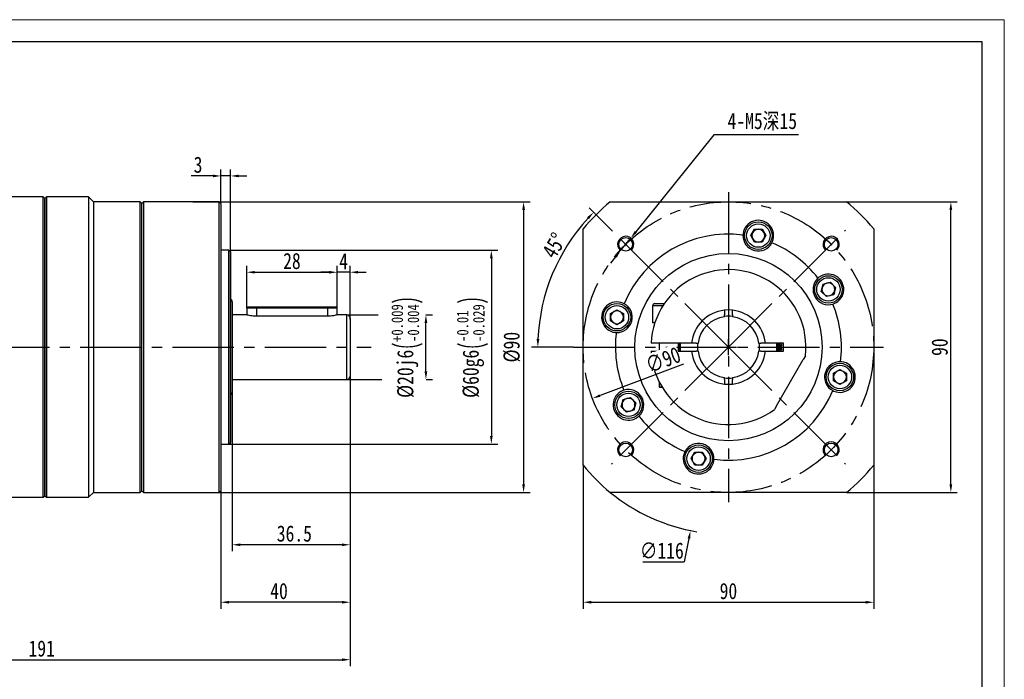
# Model space of a CAD drawing. Header units: millimetres. Extents: x 6142 to 6718, y -846 to -439.
# Tile 7 of 7: x 6413 to 6718, y -643 to -439. Entities that reach past the tile are written whole.
import ezdxf

# ---------------------------------------------------------------- set-up
doc = ezdxf.new("R2010")
doc.units = ezdxf.units.MM
doc.set_wipeout_variables(frame=1)
doc.header["$PDSIZE"] = -5
doc.linetypes.add('CENTER2', pattern=[28.575, 19.05, -3.175, 3.175, -3.175])
doc.layers.get('Defpoints').update_dxf_attribs({"lineweight": 18})
for name, color, linetype in [('1轮廓实线层', 7, 'Continuous'), ('2细线层', 4, 'Continuous'), ('3中心线层', 1, 'CENTER2'), ('7标注层', 4, 'Continuous')]:
    doc.layers.add(name, color=color, linetype=linetype)
doc.layers.add('细实线', color=7, linetype='Continuous', lineweight=18)
doc.styles.add('TH_GBDIM', font='txt', dxfattribs={"width": 0.8})
doc.dimstyles.new('TH_GBDIM', dxfattribs={"dimtxt": 3.5, "dimasz": 2.5, "dimexe": 2, "dimexo": 0, "dimgap": 1.5, "dimtad": 1, "dimdec": 1, "dimdsep": 46, "dimtxsty": 'TH_GBDIM', "dimcen": 2.5, "dimdle": 5, "dimclrd": 4, "dimclre": 4, "dimclrt": 3, "dimadec": 0, "dimazin": 0, "dimtfac": 0.714286, "dimtdec": 1, "dimtmove": 0, "dimatfit": 3, "dimfxl": 1, "dimtolj": 1, "dimarcsym": 0})

# ---------------------------------------------------------------- blocks, each defined once
blk = doc.blocks.new('*U10')
at = {"layer": '3中心线层'}
blk.add_line((-18.12, -18.12), (18.12, 18.12), dxfattribs=at)
blk = doc.blocks.new('*U9')
at = {"layer": '1轮廓实线层', "color": 0, "linetype": 'ByBlock', "lineweight": -2, "transparency": 16777216}
for p, rotation in [((2055.7, 7340.05), 90), ((2055.7, 7303.8), 180), ((2091.95, 7303.8), 270)]:
    blk.add_blockref('*U10', p, dxfattribs=dict(at, rotation=rotation))
blk.add_blockref('*U10', (2091.95, 7340.05), dxfattribs=at)
blk = doc.blocks.new('*D11')
at = {"layer": '7标注层', "color": 4, "lineweight": -2}
for p, q in [((6596.1, -503.74), (6589.19, -496.82)), ((6584.35, -539.99), (6571.31, -539.99))]:
    blk.add_line(p, q, dxfattribs=at)
blk.add_arc((6632.35, -539.99), 59.04, 137.4261, 177.5739, dxfattribs=at)
at = {"layer": '7标注层', "color": 4}
for points in [[(6589.17, -500.33), (6588.57, -499.75), (6590.6, -498.23)], [(6572.94, -537.48), (6573.78, -537.49), (6573.31, -539.99)]]:
    blk.add_solid(points, dxfattribs=at)
at = {"layer": 'Defpoints', "color": 0}
for p in [(6596.1, -503.74), (6575.32, -524.7), (6584.35, -539.99), (6632.35, -539.99), (6692.85, -539.99)]:
    blk.add_point(p, dxfattribs=at)
at = {"layer": '7标注层', "color": 3, "insert": (6578.39, -508.52), "char_height": 5, "attachment_point": 5, "rotation": 59.7559, "style": 'TH_GBDIM'}
blk.add_mtext('\\A1;45%%d', dxfattribs=at)
blk = doc.blocks.new('*D12')
at = {"layer": '7标注层', "color": 4, "lineweight": -2}
for p, q in [((6587.35, -576.58), (6587.35, -620.98)), ((6677.35, -576.58), (6677.35, -620.98)), ((6589.85, -618.98), (6674.85, -618.98))]:
    blk.add_line(p, q, dxfattribs=at)
at = {"layer": '7标注层', "color": 4}
for points in [[(6589.85, -618.57), (6589.85, -619.4), (6587.35, -618.98)], [(6674.85, -619.4), (6674.85, -618.57), (6677.35, -618.98)]]:
    blk.add_solid(points, dxfattribs=at)
at = {"layer": 'Defpoints', "color": 0}
for p in [(6587.35, -576.58), (6677.35, -576.58), (6677.35, -618.98)]:
    blk.add_point(p, dxfattribs=at)
at = {"layer": '7标注层', "color": 3, "insert": (6632.35, -615.54), "char_height": 5, "attachment_point": 5, "style": 'TH_GBDIM'}
blk.add_mtext('\\A1;90', dxfattribs=at)
blk = doc.blocks.new('*D13')
at = {"layer": '7标注层', "color": 4, "lineweight": -2}
for p, q in [((6668.94, -494.99), (6703.23, -494.99)), ((6701.23, -582.49), (6701.23, -497.49)), ((6668.94, -584.99), (6703.23, -584.99))]:
    blk.add_line(p, q, dxfattribs=at)
at = {"layer": '7标注层', "color": 4}
for points in [[(6701.65, -497.49), (6700.81, -497.49), (6701.23, -494.99)], [(6700.81, -582.49), (6701.65, -582.49), (6701.23, -584.99)]]:
    blk.add_solid(points, dxfattribs=at)
at = {"layer": 'Defpoints', "color": 0}
for p in [(6668.94, -494.99), (6701.23, -494.99), (6668.94, -584.99)]:
    blk.add_point(p, dxfattribs=at)
at = {"layer": '7标注层', "color": 3, "insert": (6697.79, -539.99), "char_height": 5, "attachment_point": 5, "rotation": 90, "style": 'TH_GBDIM'}
blk.add_mtext('\\A1;90', dxfattribs=at)
blk = doc.blocks.new('*D14')
at = {"layer": '7标注层', "color": 4, "lineweight": -2}
for p, q in [((6632.35, -542.49), (6632.35, -537.49)), ((6629.85, -539.99), (6634.85, -539.99)), ((6620.1, -599.23), (6618.61, -606.47)), ((6605.83, -606.47), (6618.61, -606.47))]:
    blk.add_line(p, q, dxfattribs=at)
blk.add_arc((6632.35, -539.99), 58, 230.8833, 260.296, dxfattribs=at)
at = {"layer": '7标注层', "color": 4}
blk.add_solid([(6620.51, -599.32), (6619.7, -599.15), (6620.61, -596.78)], dxfattribs=at)
at = {"layer": 'Defpoints', "color": 0}
for p in [(6644.09, -483.19), (6620.61, -596.78)]:
    blk.add_point(p, dxfattribs=at)
at = {"layer": '7标注层', "color": 3, "insert": (6611.72, -603.02), "char_height": 5, "attachment_point": 5, "style": 'TH_GBDIM'}
blk.add_mtext('\\A1;{∅116}{}{}', dxfattribs=at)
blk = doc.blocks.new('*D15')
at = {"layer": '7标注层', "color": 4, "lineweight": -2}
for p, q in [((6627.79, -474.29), (6603.67, -504.27)), ((6654, -474.29), (6627.79, -474.29)), ((6598.96, -510.11), (6602.1, -506.22)), ((6597.4, -512.06), (6595.83, -514.01))]:
    blk.add_line(p, q, dxfattribs=at)
at = {"layer": '7标注层', "color": 4}
for points in [[(6603.34, -504.01), (6603.99, -504.53), (6602.1, -506.22)], [(6597.72, -512.32), (6597.07, -511.8), (6598.96, -510.11)]]:
    blk.add_solid(points, dxfattribs=at)
at = {"layer": 'Defpoints', "color": 0}
for p in [(6602.1, -506.22), (6598.96, -510.11)]:
    blk.add_point(p, dxfattribs=at)
at = {"layer": '7标注层', "color": 3, "insert": (6642.84, -470.2), "char_height": 5, "attachment_point": 5, "style": 'TH_GBDIM'}
blk.add_mtext('\\A1;4-M5深15{}', dxfattribs=at)
blk = doc.blocks.new('*D16')
at = {"layer": '7标注层', "color": 4, "lineweight": -2}
for p, q in [((6515.16, -548.99), (6515.16, -638.77)), ((6324.16, -584.59), (6324.16, -638.77)), ((6326.66, -636.77), (6512.66, -636.77))]:
    blk.add_line(p, q, dxfattribs=at)
at = {"layer": '7标注层', "color": 4}
for points in [[(6326.66, -636.36), (6326.66, -637.19), (6324.16, -636.77)], [(6512.66, -637.19), (6512.66, -636.36), (6515.16, -636.77)]]:
    blk.add_solid(points, dxfattribs=at)
at = {"layer": 'Defpoints', "color": 0}
for p in [(6515.16, -548.99), (6324.16, -584.59), (6515.16, -636.77)]:
    blk.add_point(p, dxfattribs=at)
at = {"layer": '7标注层', "color": 3, "insert": (6419.66, -633.33), "char_height": 5, "attachment_point": 5, "style": 'TH_GBDIM'}
blk.add_mtext('\\A1;191', dxfattribs=at)
blk = doc.blocks.new('*D17')
at = {"layer": '7标注层', "color": 4, "lineweight": -2}
for p, q in [((6514.16, -529.99), (6523.88, -529.99)), ((6538.65, -529.99), (6540.66, -529.99)), ((6538.66, -547.49), (6538.66, -532.49)), ((6514.16, -549.99), (6525.01, -549.99)), ((6538.75, -549.99), (6540.66, -549.99))]:
    blk.add_line(p, q, dxfattribs=at)
at = {"layer": '7标注层', "color": 4}
for points in [[(6539.07, -532.49), (6538.24, -532.49), (6538.66, -529.99)], [(6538.24, -547.49), (6539.07, -547.49), (6538.66, -549.99)]]:
    blk.add_solid(points, dxfattribs=at)
at = {"layer": 'Defpoints', "color": 0}
for p in [(6514.16, -529.99), (6538.66, -529.99), (6514.16, -549.99)]:
    blk.add_point(p, dxfattribs=at)
at = {"layer": '7标注层', "color": 3, "insert": (6532.85, -539.99), "char_height": 5, "attachment_point": 5, "rotation": 90, "style": 'TH_GBDIM'}
blk.add_mtext('\\A1;{%%c20}{}{j6\\H0.7143x;{\\H2x;\\W0.5;(}\\S+0.009^ -0.004;{\\H2x;\\W0.5;)}}', dxfattribs=at)
blk = doc.blocks.new('*D18')
at = {"layer": '7标注层', "color": 4, "lineweight": -2}
for p, q in [((6478.16, -509.99), (6560.92, -509.99)), ((6558.92, -512.49), (6558.92, -567.49)), ((6477.66, -569.99), (6560.92, -569.99))]:
    blk.add_line(p, q, dxfattribs=at)
at = {"layer": '7标注层', "color": 4}
for points in [[(6559.33, -512.49), (6558.5, -512.49), (6558.92, -509.99)], [(6558.5, -567.49), (6559.33, -567.49), (6558.92, -569.99)]]:
    blk.add_solid(points, dxfattribs=at)
at = {"layer": 'Defpoints', "color": 0}
for p in [(6478.16, -509.99), (6477.66, -569.99), (6558.92, -569.99)]:
    blk.add_point(p, dxfattribs=at)
at = {"layer": '7标注层', "color": 3, "insert": (6553.11, -539.99), "char_height": 5, "attachment_point": 5, "rotation": 90, "style": 'TH_GBDIM'}
blk.add_mtext('\\A1;{%%c60}{}{g6\\H0.7143x;{\\H2x;\\W0.5;(}\\S-0.01^ -0.029;{\\H2x;\\W0.5;)}}', dxfattribs=at)
blk = doc.blocks.new('*D19')
at = {"layer": '7标注层', "color": 4, "lineweight": -2}
for p, q in [((6515.16, -548.99), (6515.16, -603.18)), ((6478.66, -553.99), (6478.66, -603.18)), ((6512.66, -601.18), (6481.16, -601.18))]:
    blk.add_line(p, q, dxfattribs=at)
at = {"layer": '7标注层', "color": 4}
for points in [[(6481.16, -600.77), (6481.16, -601.6), (6478.66, -601.18)], [(6512.66, -601.6), (6512.66, -600.77), (6515.16, -601.18)]]:
    blk.add_solid(points, dxfattribs=at)
at = {"layer": 'Defpoints', "color": 0}
for p in [(6515.16, -548.99), (6478.66, -553.99), (6478.66, -601.18)]:
    blk.add_point(p, dxfattribs=at)
at = {"layer": '7标注层', "color": 3, "insert": (6497.91, -597.74), "char_height": 5, "attachment_point": 5, "style": 'TH_GBDIM'}
blk.add_mtext('\\A1;36.5', dxfattribs=at)
blk = doc.blocks.new('*D20')
at = {"layer": '7标注层', "color": 4, "lineweight": -2}
for p, q in [((6515.16, -548.99), (6515.16, -620.98)), ((6475.16, -584.49), (6475.16, -620.98)), ((6512.66, -618.98), (6477.66, -618.98))]:
    blk.add_line(p, q, dxfattribs=at)
at = {"layer": '7标注层', "color": 4}
for points in [[(6477.66, -618.57), (6477.66, -619.4), (6475.16, -618.98)], [(6512.66, -619.4), (6512.66, -618.57), (6515.16, -618.98)]]:
    blk.add_solid(points, dxfattribs=at)
at = {"layer": 'Defpoints', "color": 0}
for p in [(6515.16, -548.99), (6475.16, -584.49), (6475.16, -618.98)]:
    blk.add_point(p, dxfattribs=at)
at = {"layer": '7标注层', "color": 3, "insert": (6493.16, -615.54), "char_height": 5, "attachment_point": 5, "style": 'TH_GBDIM'}
blk.add_mtext('\\A1;40', dxfattribs=at)
blk = doc.blocks.new('*D21')
at = {"layer": '7标注层', "color": 4, "lineweight": -2}
for p, q in [((6472.66, -486.97), (6465.99, -486.97)), ((6475.16, -495.49), (6475.16, -484.97)), ((6478.16, -486.97), (6475.16, -486.97)), ((6478.16, -510.49), (6478.16, -484.97)), ((6480.66, -486.97), (6483.16, -486.97))]:
    blk.add_line(p, q, dxfattribs=at)
at = {"layer": '7标注层', "color": 4}
for points in [[(6472.66, -487.39), (6472.66, -486.56), (6475.16, -486.97)], [(6480.66, -486.56), (6480.66, -487.39), (6478.16, -486.97)]]:
    blk.add_solid(points, dxfattribs=at)
at = {"layer": 'Defpoints', "color": 0}
for p in [(6475.16, -486.97), (6475.16, -495.49), (6478.16, -510.49)]:
    blk.add_point(p, dxfattribs=at)
at = {"layer": '7标注层', "color": 3, "insert": (6468.08, -483.53), "char_height": 5, "attachment_point": 5, "style": 'TH_GBDIM'}
blk.add_mtext('\\A1;3', dxfattribs=at)
blk = doc.blocks.new('*D22')
at = {"layer": '7标注层', "color": 4, "lineweight": -2}
for p, q in [((6483.16, -527.89), (6483.16, -514.79)), ((6511.16, -527.89), (6511.16, -514.79)), ((6485.66, -516.79), (6508.66, -516.79))]:
    blk.add_line(p, q, dxfattribs=at)
at = {"layer": '7标注层', "color": 4}
for points in [[(6485.66, -516.38), (6485.66, -517.21), (6483.16, -516.79)], [(6508.66, -517.21), (6508.66, -516.38), (6511.16, -516.79)]]:
    blk.add_solid(points, dxfattribs=at)
at = {"layer": 'Defpoints', "color": 0}
for p in [(6511.16, -516.79), (6483.16, -527.89), (6511.16, -527.89)]:
    blk.add_point(p, dxfattribs=at)
at = {"layer": '7标注层', "color": 3, "insert": (6497.16, -513.35), "char_height": 5, "attachment_point": 5, "style": 'TH_GBDIM'}
blk.add_mtext('\\A1;28', dxfattribs=at)
blk = doc.blocks.new('*D23')
at = {"layer": '7标注层', "color": 4, "lineweight": -2}
for p, q in [((6511.16, -527.89), (6511.16, -514.79)), ((6515.16, -531.42), (6515.16, -514.79)), ((6508.66, -516.79), (6506.16, -516.79)), ((6515.16, -516.79), (6511.16, -516.79)), ((6517.66, -516.79), (6520.16, -516.79))]:
    blk.add_line(p, q, dxfattribs=at)
at = {"layer": '7标注层', "color": 4}
for points in [[(6508.66, -517.21), (6508.66, -516.38), (6511.16, -516.79)], [(6517.66, -516.38), (6517.66, -517.21), (6515.16, -516.79)]]:
    blk.add_solid(points, dxfattribs=at)
at = {"layer": 'Defpoints', "color": 0}
for p in [(6511.16, -516.79), (6511.16, -527.89), (6515.16, -531.42)]:
    blk.add_point(p, dxfattribs=at)
at = {"layer": '7标注层', "color": 3, "insert": (6513.16, -513.38), "char_height": 5, "attachment_point": 5, "style": 'TH_GBDIM'}
blk.add_mtext('\\A1;{4}{}{}', dxfattribs=at)
blk = doc.blocks.new('*D28')
at = {"layer": '7标注层', "color": 4, "lineweight": -2}
blk.add_line((6618.43, -545.24), (6592.58, -554.98), dxfattribs=at)
at = {"layer": '7标注层', "color": 4}
blk.add_solid([(6592.44, -554.59), (6592.73, -555.37), (6590.25, -555.86)], dxfattribs=at)
at = {"layer": 'Defpoints', "color": 0}
for p in [(6674.46, -524.11), (6590.25, -555.86)]:
    blk.add_point(p, dxfattribs=at)
at = {"layer": '7标注层', "color": 3, "insert": (6612.11, -543.94), "char_height": 5, "attachment_point": 5, "rotation": 20.6615, "style": 'TH_GBDIM'}
blk.add_mtext('\\A1;∅90', dxfattribs=at)
blk = doc.blocks.new('*D36')
at = {"layer": '7标注层', "color": 4, "lineweight": -2}
for p, q in [((6466.47, -494.99), (6570.91, -494.99)), ((6568.91, -497.49), (6568.91, -582.49)), ((6466.47, -584.99), (6570.91, -584.99))]:
    blk.add_line(p, q, dxfattribs=at)
at = {"layer": '7标注层', "color": 4}
for points in [[(6569.33, -497.49), (6568.49, -497.49), (6568.91, -494.99)], [(6568.49, -582.49), (6569.33, -582.49), (6568.91, -584.99)]]:
    blk.add_solid(points, dxfattribs=at)
at = {"layer": 'Defpoints', "color": 0}
for p in [(6466.47, -494.99), (6466.47, -584.99), (6568.91, -584.99)]:
    blk.add_point(p, dxfattribs=at)
at = {"layer": '7标注层', "color": 3, "insert": (6565.28, -539.99), "char_height": 5, "attachment_point": 5, "rotation": 90, "style": 'TH_GBDIM'}
blk.add_mtext('\\A1;%%c90', dxfattribs=at)

msp = doc.modelspace()

# ---------------------------------------------------------------- linework, layer by layer
at = {"layer": '1轮廓实线层', "linetype": 'Continuous', "lineweight": 30}
for p, q in [((6420.160761, -493.485098), (6383.160761, -493.485098)), ((6420.660761, -493.985098), (6420.160761, -493.485098)), ((6420.160761, -539.985098), (6420.160761, -493.485098)), ((6421.160761, -493.485098), (6420.660761, -493.985098)), ((6420.660761, -493.985098), (6420.660761, -539.985098)), ((6420.660761, -585.985098), (6420.660761, -493.985098)), ((6434.160761, -493.485098), (6421.160761, -493.485098)), ((6421.160761, -493.485098), (6421.160761, -586.485098)), ((6435.660761, -494.985098), (6434.160761, -493.485098)), ((6434.160761, -493.485098), (6434.160761, -586.485098)), ((6450.160761, -494.985098), (6435.660761, -494.985098)), ((6435.660761, -494.985098), (6435.660761, -584.985098)), ((6450.660761, -495.485098), (6450.160761, -494.985098)), ((6450.160761, -584.985098), (6450.160761, -494.985098)), ((6451.160761, -494.985098), (6450.660761, -495.485098)), ((6450.660761, -584.485098), (6450.660761, -495.485098)), ((6474.660761, -494.985098), (6451.160761, -494.985098)), ((6451.160761, -494.985098), (6451.160761, -584.985098)), ((6475.160761, -495.485098), (6474.660761, -494.985098)), ((6474.660761, -584.985098), (6474.660761, -494.985098)), ((6475.160761, -495.485098), (6475.160761, -584.485098)), ((6595.758749, -494.985097), (6668.943447, -494.985097)), ((6587.351098, -576.577446), (6587.351098, -503.392748)), ((6636.888944, -504.87715), (6636.857173, -505.276376)), ((6639.294478, -505.453249), (6640.449178, -503.453249)), ((6640.449178, -507.453249), (6639.294478, -505.453249)), ((6640.449178, -503.453249), (6642.758579, -503.453249)), ((6642.758579, -503.453249), (6643.91328, -505.453249)), ((6643.91328, -505.453249), (6642.758579, -507.453249)), ((6677.351098, -503.392748), (6677.351098, -576.577446)), ((6642.758579, -507.453249), (6640.449178, -507.453249)), ((6645.803083, -507.673426), (6645.975182, -507.3118)), ((6477.660761, -509.985098), (6475.160761, -509.985098)), ((6478.160761, -510.485098), (6477.660761, -509.985098)), ((6477.660761, -569.985098), (6477.660761, -509.985098)), ((6478.160761, -569.985098), (6478.160761, -509.985098)), ((6478.160761, -510.485098), (6478.160761, -569.485098)), ((6660.384907, -518.368771), (6660.080146, -518.628601)), ((6661.080796, -522.707814), (6661.678513, -520.477104)), ((6661.678513, -520.477104), (6663.909223, -519.879387)), ((6663.909223, -519.879387), (6665.542216, -521.51238)), ((6662.713789, -524.340807), (6661.080796, -522.707814)), ((6664.944499, -523.74309), (6662.713789, -524.340807)), ((6665.542216, -521.51238), (6664.944499, -523.74309)), ((6478.660761, -525.985098), (6478.660761, -539.985098)), ((6483.560761, -527.485098), (6483.160761, -527.885098)), ((6483.560761, -527.485098), (6486.160761, -527.485098)), ((6486.160761, -527.485098), (6508.160761, -527.485098)), ((6486.160761, -527.885098), (6486.160761, -527.485098)), ((6508.160761, -527.485098), (6510.760761, -527.485098)), ((6508.160761, -527.485098), (6508.160761, -527.885098)), ((6511.160761, -527.885098), (6510.760761, -527.485098)), ((6600.039427, -526.533112), (6599.677801, -526.361013)), ((6608.851098, -527.235097), (6608.851098, -532.485097)), ((6612.017935, -527.235097), (6608.851098, -527.235097)), ((6609.601098, -526.485097), (6612.507963, -526.485097)), ((6664.71089, -526.649285), (6665.08829, -526.515269)), ((6483.160761, -529.985098), (6478.660761, -529.985098)), ((6483.160761, -527.885098), (6483.160761, -529.985098)), ((6486.160761, -527.885098), (6483.160761, -527.885098)), ((6508.160761, -527.885098), (6486.160761, -527.885098)), ((6486.160761, -527.885098), (6486.160761, -530.402093)), ((6508.160761, -530.402093), (6486.160761, -530.402093)), ((6511.160761, -527.885098), (6508.160761, -527.885098)), ((6508.160761, -527.885098), (6508.160761, -530.402093)), ((6511.160761, -529.985098), (6511.160761, -527.885098)), ((6514.160761, -529.985098), (6511.160761, -529.985098)), ((6514.160761, -539.985098), (6514.160761, -529.985098)), ((6595.81925, -529.577616), (6597.81925, -528.422915)), ((6595.81925, -531.887017), (6595.81925, -529.577616)), ((6597.81925, -528.422915), (6599.81925, -529.577616)), ((6599.81925, -529.577616), (6599.81925, -531.887017)), ((6631.101098, -528.553234), (6631.101098, -528.955704)), ((6631.101098, -528.955704), (6631.101098, -529.985573)), ((6633.601098, -528.955704), (6633.601098, -528.553234)), ((6633.601098, -529.985573), (6633.601098, -528.955704)), ((6515.160761, -530.985098), (6515.160761, -539.985098)), ((6597.81925, -533.041717), (6595.81925, -531.887017)), ((6599.81925, -531.887017), (6597.81925, -533.041717)), ((6609.553072, -532.485097), (6608.851098, -532.485097)), ((6597.243151, -535.447251), (6597.642377, -535.479022)), ((6608.884366, -538.735097), (6608.383672, -538.735097)), ((6620.41638, -538.735097), (6608.884366, -538.735097)), ((6610.851098, -538.735097), (6610.851098, -541.235097)), ((6616.851098, -541.235097), (6616.851098, -538.735097)), ((6617.052078, -538.735097), (6617.001098, -539.985097)), ((6620.919235, -538.735097), (6620.41638, -538.735097)), ((6621.321705, -538.735097), (6620.919235, -538.735097)), ((6622.351574, -538.735097), (6621.321705, -538.735097)), ((6643.38049, -538.735097), (6642.350622, -538.735097)), ((6643.782961, -538.735097), (6643.38049, -538.735097)), ((6644.285816, -538.735097), (6643.782961, -538.735097)), ((6649.351098, -538.735097), (6644.285816, -538.735097)), ((6649.351098, -541.235097), (6649.351098, -538.735097)), ((6420.160761, -586.485098), (6420.160761, -539.985098)), ((6420.660761, -539.985098), (6420.660761, -585.985098)), ((6478.660761, -539.985098), (6478.660761, -553.985098)), ((6514.160761, -549.985098), (6514.160761, -539.985098)), ((6515.160761, -539.985098), (6515.160761, -548.985098)), ((6608.383672, -541.235097), (6608.884366, -541.235097)), ((6608.884366, -541.235097), (6620.41638, -541.235097)), ((6617.001098, -539.985097), (6617.052078, -541.235097)), ((6620.41638, -541.235097), (6620.919235, -541.235097)), ((6620.919235, -541.235097), (6621.321705, -541.235097)), ((6621.321705, -541.235097), (6622.351574, -541.235097)), ((6642.350622, -541.235097), (6643.38049, -541.235097)), ((6643.38049, -541.235097), (6643.782961, -541.235097)), ((6643.782961, -541.235097), (6644.285816, -541.235097)), ((6644.285816, -541.235097), (6649.351098, -541.235097)), ((6656.199488, -542.678473), (6655.534335, -543.830553)), ((6647.272979, -558.139641), (6655.534335, -543.830553)), ((6667.459045, -544.522943), (6667.059819, -544.491172)), ((6664.882946, -548.083177), (6666.882946, -546.928477)), ((6664.882946, -550.392578), (6664.882946, -548.083177)), ((6666.882946, -546.928477), (6668.882946, -548.083177)), ((6668.882946, -548.083177), (6668.882946, -550.392578)), ((6478.660761, -549.985098), (6514.160761, -549.985098)), ((6610.851098, -550.650461), (6610.851098, -552.235097)), ((6631.101098, -549.984621), (6631.101098, -551.01449)), ((6631.101098, -551.01449), (6631.101098, -551.41696)), ((6633.601098, -551.01449), (6633.601098, -549.984621)), ((6633.601098, -551.41696), (6633.601098, -551.01449)), ((6666.882946, -551.547279), (6664.882946, -550.392578)), ((6668.882946, -550.392578), (6666.882946, -551.547279)), ((6599.991306, -553.320909), (6599.613906, -553.454925)), ((6610.851098, -552.235097), (6611.101098, -552.485097)), ((6610.851098, -552.235097), (6611.712845, -552.235097)), ((6611.863297, -552.485097), (6611.101098, -552.485097)), ((6664.662769, -553.437082), (6665.024395, -553.609181)), ((6599.15998, -558.457814), (6599.757697, -556.227104)), ((6599.757697, -556.227104), (6601.988407, -555.629387)), ((6601.988407, -555.629387), (6603.6214, -557.26238)), ((6603.6214, -557.26238), (6603.023683, -559.49309)), ((6600.792973, -560.090807), (6599.15998, -558.457814)), ((6603.023683, -559.49309), (6600.792973, -560.090807)), ((6647.272979, -558.139641), (6646.607825, -559.291721)), ((6604.317289, -561.601423), (6604.62205, -561.341592)), ((6475.160761, -569.985098), (6477.660761, -569.985098)), ((6477.660761, -569.985098), (6478.160761, -569.485098)), ((6618.899113, -572.296768), (6618.727014, -572.658394)), ((6620.788916, -574.516945), (6621.943617, -572.516945)), ((6621.943617, -572.516945), (6624.253018, -572.516945)), ((6624.253018, -572.516945), (6625.407718, -574.516945)), ((6621.943617, -576.516945), (6620.788916, -574.516945)), ((6625.407718, -574.516945), (6624.253018, -576.516945)), ((6627.813252, -575.093044), (6627.845023, -574.693818)), ((6624.253018, -576.516945), (6621.943617, -576.516945)), ((6434.160761, -586.485098), (6435.660761, -584.985098)), ((6435.660761, -584.985098), (6450.160761, -584.985098)), ((6450.160761, -584.985098), (6450.660761, -584.485098)), ((6450.660761, -584.485098), (6451.160761, -584.985098)), ((6451.160761, -584.985098), (6474.660761, -584.985098)), ((6474.660761, -584.985098), (6475.160761, -584.485098)), ((6668.943447, -584.985097), (6595.758749, -584.985097)), ((6383.160761, -586.485098), (6420.160761, -586.485098)), ((6420.160761, -586.485098), (6420.660761, -585.985098)), ((6420.660761, -585.985098), (6421.160761, -586.485098)), ((6421.160761, -586.485098), (6434.160761, -586.485098))]:
    msp.add_line(p, q, dxfattribs=at)
at = {"layer": '1轮廓实线层', "linetype": 'Continuous', "lineweight": 30, "flags": 128}
for points in [[(6633.601098, -528.553234), (6632.351098, -528.485097), (6631.101098, -528.553234)], [(6647.650118, -541.235097), (6647.701098, -539.985097), (6647.650118, -538.735097)], [(6631.101098, -551.41696), (6632.351098, -551.485097), (6633.601098, -551.41696)]]:
    msp.add_lwpolyline(points, dxfattribs=at)
at = {"layer": '1轮廓实线层', "linetype": 'Continuous', "lineweight": 30}
for centre, radius in [((6641.603879, -505.453249), 4.25), ((6641.603879, -505.453249), 3.625), ((6600.531293, -508.165292), 2.1), ((6664.170903, -508.165292), 2.1), ((6632.351098, -539.985097), 29), ((6663.311506, -522.110097), 4.25), ((6663.311506, -522.110097), 3.625), ((6597.81925, -530.732316), 4.25), ((6597.81925, -530.732316), 3.625), ((6666.882946, -549.237878), 4.25), ((6666.882946, -549.237878), 3.625), ((6601.39069, -557.860097), 4.25), ((6601.39069, -557.860097), 3.625), ((6600.531293, -571.804902), 2.1), ((6664.170903, -571.804902), 2.1), ((6623.098317, -574.516945), 4.25), ((6623.098317, -574.516945), 3.625)]:
    msp.add_circle(centre, radius, dxfattribs=at)
for centre, radius, start, end in [((6632.351098, -539.985097), 58, 129.11674378, 140.88325622), ((6632.351098, -539.985097), 58, 39.11674378, 50.88325622), ((6641.603879, -505.453249), 4.75, 336.96620995, 173.03379005), ((6632.351098, -539.985097), 35, 82.60292324, 157.39707676), ((6641.603879, -505.453249), 4.75, 177.86602486, 332.13397514), ((6641.603879, -505.453249), 2, 150, 210), ((6641.603879, -505.453249), 2, 90, 150), ((6641.603879, -505.453249), 2, 30, 90), ((6641.603879, -505.453249), 2, 330, 30), ((6641.603879, -505.453249), 2, 210, 270), ((6641.603879, -505.453249), 2, 270, 330), ((6632.351098, -539.985097), 35, 37.60292324, 67.39707676), ((6632.351098, -539.985097), 24, 353.55646431, 177.01449399), ((6663.311506, -522.110097), 4.75, 291.96620995, 128.03379005), ((6663.311506, -522.110097), 4.75, 132.86602486, 287.13397514), ((6663.311506, -522.110097), 2, 105, 165), ((6663.311506, -522.110097), 2, 45, 105), ((6663.311506, -522.110097), 2, 345, 45), ((6663.311506, -522.110097), 2, 165, 225), ((6663.311506, -522.110097), 2, 225, 285), ((6663.311506, -522.110097), 2, 285, 345), ((6477.660761, -525.985098), 1, 0, 60), ((6597.81925, -530.732316), 4.75, 66.96620995, 263.03379005), ((6597.81925, -530.732316), 4.75, 267.86602486, 62.13397514), ((6609.601098, -527.235097), 0.75, 90, 180), ((6632.351098, -539.985097), 35, 352.60292324, 22.39707676), ((6514.160761, -530.985098), 1, 0, 90), ((6597.81925, -530.732316), 2, 120, 180), ((6597.81925, -530.732316), 2, 60, 120), ((6597.81925, -530.732316), 2, 0, 60), ((6632.351098, -539.985097), 11.5, 96.2401311, 173.7598689), ((6632.351098, -539.985097), 9.5, 97.56084318, 172.43915682), ((6632.351098, -539.985097), 9.6, 82.51836874, 97.48163126), ((6632.351098, -539.985097), 11.5, 6.2401311, 83.7598689), ((6632.351098, -539.985097), 9.5, 7.56084318, 82.43915682), ((6597.81925, -530.732316), 2, 180, 240), ((6597.81925, -530.732316), 2, 240, 300), ((6597.81925, -530.732316), 2, 300, 0), ((6632.351098, -539.985097), 35, 172.60292324, 202.39707676), ((6632.351098, -539.985097), 15, 175.21980815, 184.78019185), ((6632.351098, -539.985097), 9.6, 172.51836874, 187.48163126), ((6632.351098, -539.985097), 9.6, 352.51836874, 7.48163126), ((6632.351098, -539.985097), 15, 355.21980815, 4.78019185), ((6632.351098, -539.985097), 15.75, 355.44792858, 4.55207142), ((6632.351098, -539.985097), 16, 355.51920121, 4.48079879), ((6632.351098, -539.985097), 16.4, 355.6287042, 4.3712958), ((6632.351098, -539.985097), 17, 355.78326952, 4.21673048), ((6632.351098, -539.985097), 24, 182.98550601, 306.44353569), ((6632.351098, -539.985097), 11.5, 186.2401311, 263.7598689), ((6632.351098, -539.985097), 9.5, 187.56084318, 262.43915682), ((6632.351098, -539.985097), 11.5, 276.2401311, 353.7598689), ((6632.351098, -539.985097), 9.5, 277.56084318, 352.43915682), ((6666.882946, -549.237878), 4.75, 87.86602486, 242.13397514), ((6666.882946, -549.237878), 4.75, 246.96620995, 83.03379005), ((6666.882946, -549.237878), 2, 120, 180), ((6666.882946, -549.237878), 2, 60, 120), ((6666.882946, -549.237878), 2, 0, 60), ((6514.160761, -548.985098), 1, 270, 0), ((6632.351098, -539.985097), 9.6, 262.51836874, 277.48163126), ((6666.882946, -549.237878), 2, 180, 240), ((6666.882946, -549.237878), 2, 240, 300), ((6666.882946, -549.237878), 2, 300, 0), ((6477.660761, -553.985098), 1, 300, 0), ((6601.39069, -557.860097), 4.75, 111.96620995, 308.03379005), ((6601.39069, -557.860097), 4.75, 312.86602486, 107.13397514), ((6632.351098, -539.985097), 35, 262.60292324, 337.39707676), ((6601.39069, -557.860097), 2, 165, 225), ((6601.39069, -557.860097), 2, 105, 165), ((6601.39069, -557.860097), 2, 45, 105), ((6601.39069, -557.860097), 2, 345, 45), ((6601.39069, -557.860097), 2, 225, 285), ((6601.39069, -557.860097), 2, 285, 345), ((6632.351098, -539.985097), 35, 217.60292324, 247.39707676), ((6623.098317, -574.516945), 4.75, 357.86602486, 152.13397514), ((6623.098317, -574.516945), 4.75, 156.96620995, 353.03379005), ((6623.098317, -574.516945), 2, 90, 150), ((6623.098317, -574.516945), 2, 30, 90), ((6623.098317, -574.516945), 2, 150, 210), ((6623.098317, -574.516945), 2, 210, 270), ((6623.098317, -574.516945), 2, 270, 330), ((6623.098317, -574.516945), 2, 330, 30), ((6632.351098, -539.985097), 58, 219.11674378, 230.88325622), ((6632.351098, -539.985097), 58, 309.11674378, 320.88325622)]:
    msp.add_arc(centre, radius, start, end, dxfattribs=at)
for points, knots in [([(6486.160761, -530.402093), (6485.830645, -530.392827), (6485.170717, -530.374304), (6484.284785, -530.245214), (6483.605931, -530.103078), (6483.204436, -529.997146), (6483.198202, -529.995282), (6483.195661, -529.994523)], [0, 0, 0, 0, 0.2093532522, 0.41851399, 0.6326300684, 0.8502726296, 1, 1, 1, 1]), ([(6511.125861, -529.994523), (6511.136009, -529.991786), (6511.17965, -529.980015), (6510.927125, -530.048879), (6510.391083, -530.176354), (6509.577904, -530.320034), (6508.783682, -530.394501), (6508.301696, -530.400375), (6508.160761, -530.402093)], [0, 0, 0, 0, 0.0626064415, 0.2692346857, 0.4780408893, 0.6935337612, 0.9103879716, 1, 1, 1, 1]), ([(6631.101098, -530.567693), (6631.101098, -530.48135), (6631.101098, -530.287255), (6631.101098, -530.093266), (6631.101098, -529.985573)], [0, 0, 0, 0, 0.4448478, 1, 1, 1, 1]), ([(6633.601098, -529.985573), (6633.601098, -530.093266), (6633.601098, -530.287255), (6633.601098, -530.48135), (6633.601098, -530.567693)], [0, 0, 0, 0, 0.5551522, 1, 1, 1, 1]), ([(6622.351574, -538.735097), (6622.459267, -538.735097), (6622.653255, -538.735097), (6622.847351, -538.735097), (6622.933694, -538.735097)], [0, 0, 0, 0, 0.5551522, 1, 1, 1, 1]), ([(6641.768502, -538.735097), (6641.854845, -538.735097), (6642.04894, -538.735097), (6642.242929, -538.735097), (6642.350622, -538.735097)], [0, 0, 0, 0, 0.4448478, 1, 1, 1, 1]), ([(6622.933694, -541.235097), (6622.847351, -541.235097), (6622.653255, -541.235097), (6622.459267, -541.235097), (6622.351574, -541.235097)], [0, 0, 0, 0, 0.4448478, 1, 1, 1, 1]), ([(6642.350622, -541.235097), (6642.242929, -541.235097), (6642.04894, -541.235097), (6641.854845, -541.235097), (6641.768502, -541.235097)], [0, 0, 0, 0, 0.5551522, 1, 1, 1, 1]), ([(6631.101098, -549.984621), (6631.101098, -549.876928), (6631.101098, -549.682939), (6631.101098, -549.488844), (6631.101098, -549.402501)], [0, 0, 0, 0, 0.5551522, 1, 1, 1, 1]), ([(6633.601098, -549.402501), (6633.601098, -549.488844), (6633.601098, -549.682939), (6633.601098, -549.876928), (6633.601098, -549.984621)], [0, 0, 0, 0, 0.4448478, 1, 1, 1, 1])]:
    msp.add_open_spline(points, degree=3, knots=knots, dxfattribs=at)
at = {"layer": '2细线层'}
for centre in [(6600.531293, -508.165292), (6664.170903, -508.165292), (6600.531293, -571.804902), (6664.170903, -571.804902)]:
    msp.add_arc(centre, 2.5, 315, 226.59175418, dxfattribs=at)
at = {"layer": '3中心线层'}
for p, q in [((6632.351098, -491.985097), (6632.351098, -587.985097)), ((6317.278287, -539.985097), (6521.655313, -539.985097)), ((6584.351098, -539.985097), (6680.351098, -539.985097))]:
    msp.add_line(p, q, dxfattribs=at)
msp.add_circle((6632.351098, -539.985097), 45, dxfattribs=at)
at = {"layer": '细实线', "color": 3}
msp.add_lwpolyline([(6142.143701, -845.653676), (6717.78974, -845.653676), (6717.78974, -438.589691), (6142.143701, -438.589691)], close=True, dxfattribs=at)
at = {"layer": '细实线', "color": 3, "lineweight": 25}
msp.add_lwpolyline([(6176.408346, -838.800747), (6710.936811, -838.800747), (6710.936811, -445.44262), (6176.408346, -445.44262)], close=True, dxfattribs=at)

# ---------------------------------------------------------------- block references
at = {"layer": '1轮廓实线层'}
msp.add_blockref('*U9', (4558.523808, -7861.910604), dxfattribs=at)

# ---------------------------------------------------------------- dimensions: what is measured, and where the dimension line sits
at = {"layer": '7标注层'}
dim = msp.add_diameter_dim_2p(p1=(6598.964166, -510.11314), p2=(6602.09842, -506.217444), text='4-M<>深15{}', dimstyle='TH_GBDIM', override={"dimtxt": 5, "dimgap": 1, "dimtoh": 1, "dimpost": '<>', "dimcen": 0, "dimtvp": 0.1}, dxfattribs=at)
dim.commit()
dim.dimension.update_dxf_attribs({"geometry": '*D15', "text_midpoint": (6642.839268, -474.286598), "dimtype": 163})
for base, p1, p2, picture, middle in [((6475.16076, -486.973696), (6478.160761, -510.485098), (6475.16076, -495.485098), '*D21', (6468.076961, -483.529562)), ((6511.160763, -516.793857), (6483.160761, -527.885098), (6511.160763, -527.885098), '*D22', (6497.160762, -513.349723)), ((6515.160761, -636.774207), (6324.160761, -584.585098), (6515.160761, -548.985098), '*D16', (6419.660761, -633.330073))]:
    dim = msp.add_linear_dim(base=base, p1=p1, p2=p2, dimstyle='TH_GBDIM', override={"dimtxt": 5, "dimgap": 1}, dxfattribs=at)
    dim.commit()
    dim.dimension.update_dxf_attribs({"geometry": picture, "text_midpoint": middle})
dim = msp.add_diameter_dim_2p(p1=(6644.092779, -483.186039), p2=(6620.609417, -596.784154), text='{<>}{}{}', dimstyle='TH_GBDIM', override={"dimtxt": 5, "dimgap": 1, "dimtih": 1, "dimtoh": 1, "dimtofl": 0}, dxfattribs=at)
dim.commit()
dim.dimension.update_dxf_attribs({"geometry": '*D14', "text_midpoint": (6611.719341, -603.023543)})
for base, p1, p2, text, override, picture, middle in [((6568.911112, -584.985098), (6466.465994, -494.985098), (6466.465994, -584.985098), '%%c<>', {"dimtxt": 5, "dimgap": 1, "dimtad": 1, "dimjust": 0, "dimdec": 1, "dimlfac": 1, "dimpost": '<>', "dimse1": 0, "dimse2": 0, "dimsd1": 0, "dimsd2": 0, "dimtofl": 1, "dimtvp": 0.1}, '*D36', (6565.284423, -539.985098)), ((6558.915151, -569.985098), (6478.160761, -509.985097), (6477.660761, -569.985098), '{%%c<>}{}{g6\\H0.7143x;{\\H2x;\\W0.5;(}\\S-0.01^ -0.029;{\\H2x;\\W0.5;)}}', {"dimtxt": 5, "dimgap": 1, "dimtad": 1, "dimjust": 0, "dimdec": 1, "dimlfac": 1, "dimse1": 0, "dimse2": 0, "dimsd1": 0, "dimsd2": 0}, '*D18', (6553.108258, -539.985097))]:
    dim = msp.add_linear_dim(base=base, p1=p1, p2=p2, angle=90, text=text, dimstyle='TH_GBDIM', override=override, dxfattribs=at)
    dim.commit()
    dim.dimension.update_dxf_attribs({"geometry": picture, "text_midpoint": middle})
dim = msp.add_angular_dim_2l(base=(6575.318172, -524.70317), line1=((6584.351098, -539.985097), (6692.851098, -539.985097)), line2=((6632.351098, -539.985097), (6596.103457, -503.737456)), dimstyle='TH_GBDIM', override={"dimtxt": 5, "dimgap": 1}, dxfattribs=at)
dim.commit()
dim.dimension.update_dxf_attribs({"geometry": '*D11', "text_midpoint": (6581.343008, -510.245112), "dimtype": 162})
dim = msp.add_linear_dim(base=(6701.229149, -494.985097), p1=(6668.943447, -584.985097), p2=(6668.943447, -494.985097), angle=90, dimstyle='TH_GBDIM', override={"dimtxt": 5, "dimgap": 1}, dxfattribs=at)
dim.commit()
dim.dimension.update_dxf_attribs({"geometry": '*D13', "text_midpoint": (6701.229149, -539.985097), "dimtype": 160})
dim = msp.add_linear_dim(base=(6538.657582, -529.985097), p1=(6514.160761, -549.985098), p2=(6514.160761, -529.985097), angle=90, text='{%%c<>}{}{j6\\H0.7143x;{\\H2x;\\W0.5;(}\\S+0.009^ -0.004;{\\H2x;\\W0.5;)}}', dimstyle='TH_GBDIM', override={"dimtxt": 5, "dimgap": 1}, dxfattribs=at)
dim.commit()
dim.dimension.update_dxf_attribs({"geometry": '*D17', "text_midpoint": (6538.657582, -539.985097), "dimtype": 160})
dim = msp.add_linear_dim(base=(6511.160763, -516.793857), p1=(6515.160761, -531.42178), p2=(6511.160763, -527.885098), text='{4}{}{}', dimstyle='TH_GBDIM', override={"dimtxt": 5, "dimgap": 1}, dxfattribs=at)
dim.commit()
dim.dimension.update_dxf_attribs({"geometry": '*D23', "text_midpoint": (6513.160762, -516.793857), "dimtype": 160})
for base, p1, p2, picture, middle in [((6475.160761, -618.983294), (6515.160763, -548.985097), (6475.160761, -584.485098), '*D20', (6493.159707, -618.983294)), ((6478.660761, -601.184856), (6515.160763, -548.985097), (6478.660761, -553.985098), '*D19', (6497.910762, -601.184856)), ((6677.351098, -618.983294), (6587.351098, -576.577446), (6677.351098, -576.577446), '*D12', (6632.351098, -618.983294))]:
    dim = msp.add_linear_dim(base=base, p1=p1, p2=p2, dimstyle='TH_GBDIM', override={"dimtxt": 5, "dimgap": 1}, dxfattribs=at)
    dim.commit()
    dim.dimension.update_dxf_attribs({"geometry": picture, "text_midpoint": middle, "dimtype": 160})

# ---------------------------------------------------------------- next in the draw order: wipeouts: each hides what was drawn before it
msp.add_wipeout([(6607.952731, -547.796373), (6606.047363, -542.743694), (6615.867562, -539.040491), (6617.77293, -544.093171)]).dxf.layer = '1轮廓实线层'

# ---------------------------------------------------------------- next in the draw order: dimensions: what is measured, and where the dimension line sits
dim = msp.add_diameter_dim_2p(p1=(6674.456761, -524.107027), p2=(6590.245434, -555.863167), dimstyle='TH_GBDIM', override={"dimtxt": 5, "dimgap": 1}, dxfattribs=at)
dim.commit()
dim.dimension.update_dxf_attribs({"geometry": '*D28', "text_midpoint": (6613.32153, -547.161158), "dimtype": 163})

doc.saveas('drawing.dxf')
